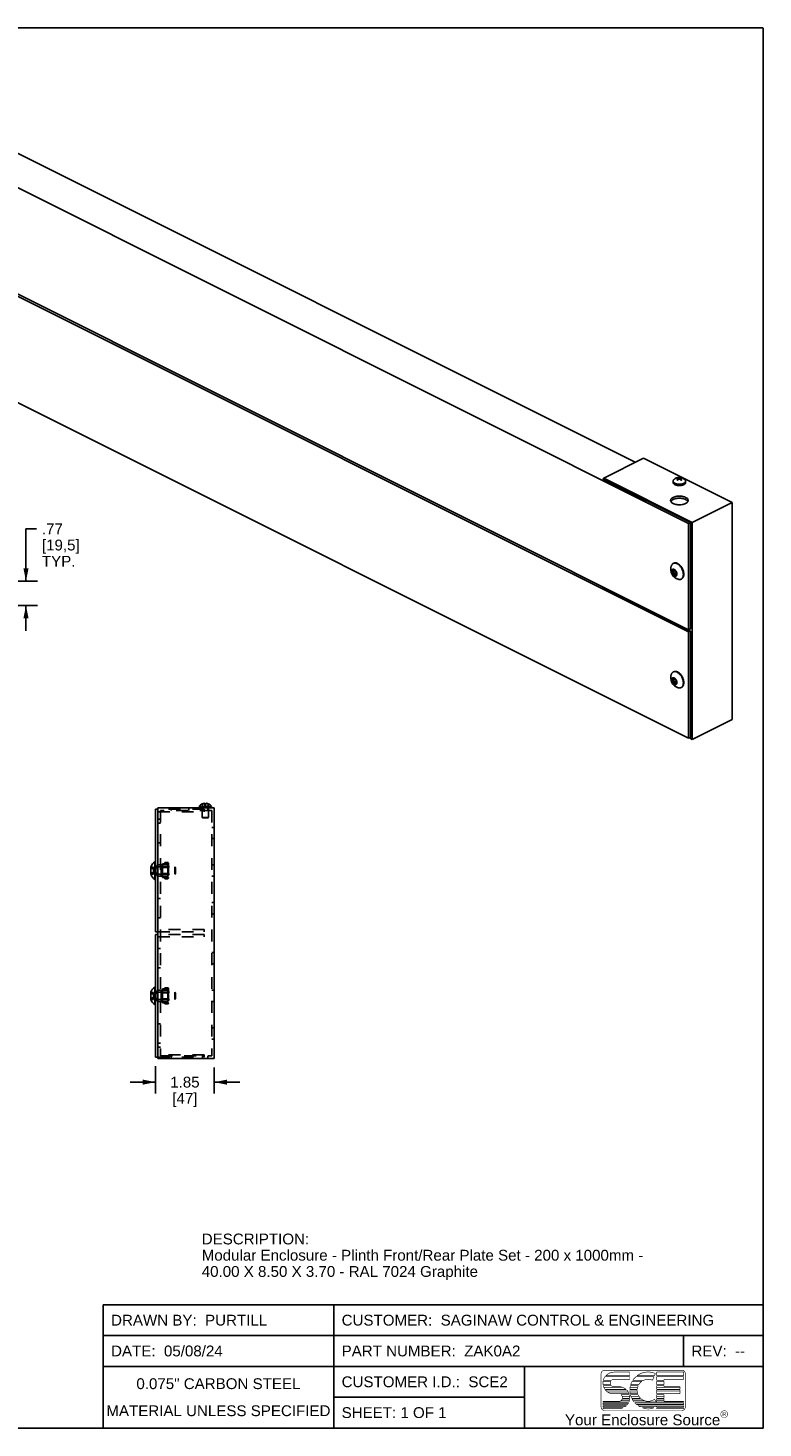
# Model space of a CAD drawing. Header units: inches. Extents: x 0 to 68, y 0 to 44.
# Tile 4 of 4: x 44.9 to 68, y 0 to 44. Entities that reach past the tile are written whole.
import ezdxf

# ---------------------------------------------------------------- set-up
doc = ezdxf.new("R2010")
doc.units = ezdxf.units.IN
doc.header["$LTSCALE"] = 3.74
doc.header["$MEASUREMENT"] = 0
doc.linetypes.add('HIDDEN', pattern=[0.2, 0.1, -0.1])
doc.layers.get('0').update_dxf_attribs({"linetype": 'CONTINUOUS'})
doc.layers.add('DEFAULT_2', color=8, linetype='HIDDEN')
doc.styles.get("Standard").update_dxf_attribs({"font": 'arial.ttf'})
doc.styles.add('TEXTSTYLE_2', font='arial.ttf')
doc.dimstyles.new('DIMSTYLE_1', dxfattribs={"dimtxt": 0.34, "dimasz": 0.4, "dimexe": 0.09, "dimexo": 0.07, "dimgap": 0.0425, "dimtad": 0, "dimtih": 1, "dimtoh": 1, "dimzin": 4, "dimdsep": 46, "dimtxsty": 'Standard', "dimblk": '_FILLED', "dimblk1": '_FILLED', "dimblk2": '_FILLED', "dimcen": 0.09, "dimadec": 3, "dimazin": 1, "dimtfac": 1, "dimtdec": 3, "dimtofl": 0, "dimtmove": 0, "dimatfit": 3, "dimldrblk": '_FILLED', "dimfxl": 0, "dimtolj": 1, "dimtzin": 4, "dimarcsym": 0})

# ---------------------------------------------------------------- blocks, each defined once
blk = doc.blocks.new('_FILLED')
at = {"color": 0, "linetype": 'ByBlock'}
blk.add_solid([(0, 0), (-1, 0.2), (-1, -0.2)], dxfattribs=at)
blk = doc.blocks.new('*D3')
at = {"color": 2, "linetype": 'Continuous'}
for p, q in [((48.896, 11.372), (48.896, 10.51)), ((50.747, 11.333), (50.747, 10.51)), ((48.896, 10.87), (48.096, 10.87)), ((50.747, 10.87), (51.547, 10.87))]:
    blk.add_line(p, q, dxfattribs=at)
at = {"color": 2, "linetype": 'Continuous', "xscale": 0.4, "yscale": 0.4, "zscale": 0.4}
blk.add_blockref('_FILLED', (48.896, 10.87), dxfattribs=at)
at = {"color": 2, "linetype": 'Continuous', "xscale": 0.4, "yscale": 0.4, "zscale": 0.4, "rotation": 180}
blk.add_blockref('_FILLED', (50.747, 10.87), dxfattribs=at)
at = {"color": 2, "linetype": 'Continuous', "insert": (49.822, 11.04), "char_height": 0.34, "width": 0.92394, "attachment_point": 2, "line_spacing_factor": 0.9}
blk.add_mtext('1.85\\P[47]', dxfattribs=at)
blk = doc.blocks.new('*D8')
at = {"color": 2, "linetype": 'Continuous'}
for p, q in [((44.825, 26.617), (44.825, 28.26)), ((44.825, 28.26), (45.155, 28.26)), ((42.662, 26.617), (45.185, 26.617)), ((43.843, 25.849), (45.185, 25.849)), ((44.825, 25.849), (44.825, 25.049))]:
    blk.add_line(p, q, dxfattribs=at)
at = {"color": 2, "linetype": 'Continuous', "xscale": 0.4, "yscale": 0.4, "zscale": 0.4}
for p, rotation in [((44.825, 26.617), 270), ((44.825, 25.849), 90)]:
    blk.add_blockref('_FILLED', p, dxfattribs=dict(at, rotation=rotation))
at = {"color": 2, "linetype": 'Continuous', "insert": (45.325, 28.43), "char_height": 0.34, "width": 1.18684, "attachment_point": 1, "line_spacing_factor": 0.9}
blk.add_mtext('.77\\P[19,5]\\PTYP.', dxfattribs=at)

msp = doc.modelspace()

# ---------------------------------------------------------------- linework, layer by layer
at = {"color": 7, "linetype": 'Continuous'}
for p, q in [((0, 44), (68, 44)), ((68, 0), (68, 44)), ((65.662, 28.428), (37.99, 42.264)), ((41.832, 41.429), (63.985, 30.352)), ((37.99, 38.923), (65.662, 25.087)), ((65.662, 25.019), (37.99, 38.855)), ((37.99, 35.513), (65.662, 21.677)), ((64.242, 30.481), (62.99, 29.854)), ((64.242, 30.481), (67.026, 29.089)), ((62.992, 29.849), (62.962, 29.834)), ((62.962, 29.834), (65.718, 28.456)), ((65.773, 28.462), (62.99, 29.854)), ((62.99, 29.854), (62.99, 29.82)), ((65.173, 29.761), (65.173, 29.716)), ((65.318, 29.869), (65.318, 29.85)), ((65.337, 29.844), (65.346, 29.812)), ((65.37, 29.86), (65.37, 29.828)), ((65.403, 29.844), (65.393, 29.812)), ((65.422, 29.85), (65.421, 29.869)), ((65.567, 29.761), (65.567, 29.716)), ((65.773, 28.462), (67.026, 29.089)), ((67.026, 29.089), (67.026, 22.27)), ((65.662, 28.428), (65.718, 28.456)), ((65.662, 25.087), (65.662, 28.428)), ((65.718, 28.456), (65.718, 25.115)), ((65.773, 21.643), (65.773, 28.462)), ((65.144, 26.945), (65.169, 26.957)), ((65.154, 26.917), (65.144, 26.945)), ((65.199, 26.911), (65.144, 26.883)), ((65.144, 26.883), (65.154, 26.9)), ((65.21, 26.945), (65.154, 26.917)), ((65.154, 26.9), (65.21, 26.928)), ((65.156, 26.964), (65.177, 26.954)), ((65.156, 26.851), (65.211, 26.879)), ((65.177, 26.841), (65.156, 26.851)), ((65.177, 27.171), (65.191, 27.178)), ((65.232, 26.869), (65.177, 26.841)), ((65.218, 26.97), (65.185, 26.953)), ((65.189, 26.956), (65.199, 26.973)), ((65.217, 26.971), (65.189, 26.956)), ((65.189, 26.826), (65.244, 26.854)), ((65.203, 27.18), (65.19, 27.177)), ((65.199, 26.973), (65.207, 26.977)), ((65.21, 26.928), (65.199, 26.911)), ((65.203, 26.962), (65.21, 26.945)), ((65.211, 26.879), (65.232, 26.869)), ((65.223, 26.961), (65.234, 26.934)), ((65.257, 27.179), (65.243, 27.181)), ((65.244, 26.854), (65.255, 26.827)), ((65.246, 26.919), (65.267, 26.909)), ((65.279, 26.877), (65.268, 26.86)), ((65.268, 26.843), (65.279, 26.815)), ((62.974, 26.431), (62.962, 26.424)), ((62.962, 26.424), (65.718, 25.046)), ((62.99, 26.423), (62.99, 26.411)), ((65.199, 26.799), (65.189, 26.826)), ((65.255, 26.827), (65.199, 26.799)), ((65.234, 26.804), (65.223, 26.787)), ((65.275, 26.826), (65.237, 26.807)), ((65.246, 26.806), (65.276, 26.822)), ((65.267, 26.796), (65.246, 26.806)), ((65.28, 26.803), (65.267, 26.796)), ((65.423, 26.678), (65.437, 26.685)), ((65.423, 26.678), (65.433, 26.683)), ((65.495, 26.754), (65.49, 26.74)), ((63.324, 26.256), (63.324, 26.244)), ((63.379, 26.228), (63.379, 26.216)), ((64.242, 25.784), (64.242, 25.797)), ((65.105, 25.353), (65.105, 25.365)), ((65.662, 25.087), (65.718, 25.115)), ((65.662, 25.019), (65.718, 25.046)), ((65.662, 21.677), (65.662, 25.019)), ((65.718, 25.046), (65.718, 21.705)), ((65.177, 23.761), (65.191, 23.768)), ((65.203, 23.77), (65.19, 23.767)), ((65.257, 23.769), (65.243, 23.772)), ((65.144, 23.535), (65.169, 23.548)), ((65.154, 23.507), (65.144, 23.535)), ((65.199, 23.501), (65.144, 23.473)), ((65.144, 23.473), (65.154, 23.49)), ((65.21, 23.535), (65.154, 23.507)), ((65.154, 23.49), (65.21, 23.518)), ((65.156, 23.555), (65.177, 23.544)), ((65.156, 23.442), (65.211, 23.47)), ((65.177, 23.431), (65.156, 23.442)), ((65.232, 23.459), (65.177, 23.431)), ((65.218, 23.56), (65.185, 23.544)), ((65.189, 23.547), (65.199, 23.564)), ((65.217, 23.561), (65.189, 23.547)), ((65.189, 23.417), (65.244, 23.444)), ((65.199, 23.389), (65.189, 23.417)), ((65.199, 23.564), (65.207, 23.567)), ((65.21, 23.518), (65.199, 23.501)), ((65.255, 23.417), (65.199, 23.389)), ((65.203, 23.553), (65.21, 23.535)), ((65.211, 23.47), (65.232, 23.459)), ((65.223, 23.552), (65.234, 23.524)), ((65.234, 23.394), (65.223, 23.377)), ((65.275, 23.416), (65.237, 23.397)), ((65.244, 23.444), (65.255, 23.417)), ((65.246, 23.51), (65.267, 23.499)), ((65.246, 23.397), (65.276, 23.412)), ((65.267, 23.386), (65.246, 23.397)), ((65.28, 23.393), (65.267, 23.386)), ((65.279, 23.468), (65.268, 23.45)), ((65.268, 23.433), (65.279, 23.406)), ((65.495, 23.344), (65.49, 23.331)), ((65.423, 23.268), (65.437, 23.275)), ((65.423, 23.268), (65.433, 23.274)), ((67.026, 22.27), (65.773, 21.643)), ((65.662, 21.677), (65.718, 21.705)), ((65.684, 21.688), (65.773, 21.643)), ((48.896, 15.589), (48.896, 19.448)), ((48.896, 19.448), (48.975, 19.448)), ((48.975, 11.613), (48.975, 19.487)), ((48.975, 19.487), (50.747, 19.487)), ((50.267, 19.538), (50.267, 19.487)), ((50.267, 19.538), (50.66, 19.538)), ((50.371, 19.618), (50.368, 19.618)), ((50.371, 19.618), (50.382, 19.622)), ((50.393, 19.625), (50.382, 19.622)), ((50.405, 19.629), (50.393, 19.625)), ((50.416, 19.631), (50.405, 19.629)), ((50.428, 19.633), (50.416, 19.631)), ((50.428, 19.633), (50.44, 19.635)), ((50.44, 19.635), (50.443, 19.618)), ((50.484, 19.618), (50.443, 19.618)), ((50.484, 19.618), (50.487, 19.635)), ((50.558, 19.618), (50.556, 19.618)), ((50.66, 19.538), (50.66, 19.487)), ((50.747, 19.487), (50.747, 11.613)), ((48.751, 17.637), (48.751, 17.401)), ((48.877, 17.243), (48.877, 17.794)), ((48.877, 17.794), (48.896, 17.794)), ((48.877, 17.243), (48.896, 17.243)), ((48.896, 15.589), (48.975, 15.589)), ((48.896, 11.652), (48.896, 15.511)), ((48.896, 15.511), (48.975, 15.511)), ((48.751, 13.7), (48.751, 13.463)), ((48.877, 13.857), (48.896, 13.857)), ((48.877, 13.306), (48.877, 13.857)), ((48.877, 13.306), (48.896, 13.306)), ((48.896, 11.652), (48.975, 11.652)), ((50.747, 11.613), (48.975, 11.613)), ((0, 0), (68, 0))]:
    msp.add_line(p, q, dxfattribs=at)
at = {"color": 2, "linetype": 'Continuous'}
for p, q in [((68, 3.873), (47.25, 3.873)), ((47.25, 0), (47.25, 3.873)), ((54.5, 0), (54.5, 3.873)), ((68, 0), (68, 3.873)), ((68, 2.905), (47.25, 2.905)), ((65.5, 1.937), (65.5, 2.905)), ((68, 1.937), (47.25, 1.937)), ((60.5, 0), (60.5, 1.937)), ((60.5, 0.968), (54.5, 0.968)), ((68, 0), (47.25, 0))]:
    msp.add_line(p, q, dxfattribs=at)
at = {"color": 7, "linetype": 'Continuous'}
for points in [[(65.192, 29.803), (65.189, 29.8), (65.185, 29.794), (65.181, 29.788), (65.178, 29.782), (65.175, 29.776), (65.174, 29.769), (65.173, 29.762), (65.173, 29.761)], [(65.173, 29.761), (65.173, 29.755), (65.175, 29.748), (65.177, 29.741), (65.18, 29.734), (65.185, 29.727), (65.19, 29.72), (65.197, 29.714), (65.204, 29.708), (65.212, 29.702), (65.221, 29.696), (65.231, 29.691), (65.241, 29.686), (65.252, 29.682), (65.264, 29.678), (65.276, 29.674), (65.289, 29.671), (65.303, 29.668), (65.316, 29.666), (65.33, 29.664), (65.344, 29.663), (65.359, 29.662), (65.373, 29.662), (65.386, 29.663), (65.4, 29.663), (65.412, 29.665), (65.425, 29.666), (65.436, 29.668), (65.447, 29.67), (65.458, 29.673), (65.468, 29.675), (65.477, 29.678), (65.486, 29.681), (65.494, 29.684), (65.502, 29.688), (65.509, 29.691)], [(65.509, 29.647), (65.499, 29.642), (65.488, 29.638), (65.476, 29.634), (65.464, 29.63), (65.451, 29.627), (65.438, 29.624), (65.425, 29.622), (65.412, 29.62), (65.398, 29.619), (65.384, 29.618), (65.37, 29.618), (65.356, 29.618), (65.342, 29.619), (65.328, 29.62), (65.314, 29.622), (65.301, 29.624), (65.288, 29.627), (65.275, 29.63), (65.263, 29.634), (65.252, 29.638), (65.241, 29.642), (65.231, 29.647), (65.221, 29.652), (65.212, 29.657), (65.204, 29.663), (65.197, 29.669), (65.191, 29.675), (65.185, 29.682), (65.181, 29.689), (65.177, 29.695), (65.175, 29.702), (65.173, 29.709), (65.173, 29.716)], [(65.29, 29.855), (65.292, 29.857), (65.294, 29.858), (65.296, 29.859), (65.298, 29.861), (65.3, 29.862), (65.303, 29.863)], [(65.29, 29.855), (65.297, 29.855), (65.305, 29.853), (65.313, 29.852), (65.321, 29.85), (65.329, 29.847), (65.337, 29.844)], [(65.337, 29.844), (65.329, 29.839), (65.321, 29.833), (65.313, 29.826), (65.305, 29.819), (65.297, 29.812), (65.29, 29.804)], [(65.318, 29.789), (65.313, 29.791), (65.307, 29.793), (65.303, 29.796), (65.298, 29.798), (65.294, 29.801), (65.29, 29.804)], [(65.303, 29.863), (65.305, 29.864), (65.307, 29.865), (65.31, 29.866), (65.313, 29.867), (65.316, 29.868), (65.318, 29.869)], [(65.37, 29.86), (65.361, 29.863), (65.353, 29.866), (65.344, 29.868), (65.335, 29.869), (65.327, 29.869), (65.318, 29.869)], [(65.318, 29.789), (65.327, 29.797), (65.335, 29.804), (65.344, 29.81)], [(65.344, 29.81), (65.353, 29.817), (65.361, 29.822), (65.37, 29.828)], [(65.421, 29.869), (65.413, 29.869), (65.404, 29.869), (65.396, 29.868), (65.387, 29.866), (65.378, 29.863), (65.37, 29.86)], [(65.37, 29.828), (65.378, 29.822), (65.387, 29.817)], [(65.387, 29.817), (65.396, 29.81), (65.404, 29.804), (65.413, 29.797), (65.421, 29.789)], [(65.403, 29.844), (65.411, 29.847), (65.419, 29.85), (65.427, 29.852), (65.435, 29.853), (65.442, 29.855), (65.45, 29.855)], [(65.45, 29.804), (65.442, 29.812), (65.435, 29.819), (65.427, 29.826), (65.419, 29.833), (65.411, 29.839), (65.403, 29.844)], [(65.421, 29.869), (65.427, 29.867), (65.432, 29.865), (65.437, 29.863), (65.442, 29.861), (65.446, 29.858), (65.45, 29.855)], [(65.45, 29.804), (65.446, 29.801), (65.442, 29.798), (65.437, 29.796), (65.432, 29.793), (65.427, 29.791), (65.421, 29.789)], [(65.509, 29.691), (65.516, 29.695), (65.522, 29.699), (65.529, 29.703), (65.535, 29.707), (65.54, 29.712), (65.546, 29.717), (65.551, 29.722), (65.555, 29.727), (65.559, 29.733), (65.562, 29.739), (65.564, 29.746), (65.566, 29.752), (65.567, 29.759), (65.567, 29.761)], [(65.567, 29.716), (65.566, 29.709), (65.565, 29.702), (65.562, 29.696), (65.559, 29.689), (65.554, 29.682), (65.549, 29.676), (65.543, 29.669), (65.535, 29.663), (65.527, 29.657), (65.519, 29.652), (65.509, 29.647)], [(65.567, 29.761), (65.566, 29.766), (65.565, 29.773), (65.563, 29.78), (65.559, 29.787), (65.555, 29.794), (65.549, 29.801), (65.547, 29.803)], [(65.094, 29.151), (65.095, 29.16), (65.099, 29.176), (65.106, 29.192), (65.118, 29.208), (65.134, 29.222), (65.152, 29.236), (65.174, 29.248), (65.199, 29.259), (65.226, 29.269), (65.255, 29.277), (65.286, 29.283), (65.319, 29.287), (65.351, 29.289), (65.385, 29.289), (65.418, 29.287), (65.451, 29.283), (65.482, 29.277), (65.512, 29.269), (65.539, 29.26), (65.565, 29.249)], [(65.175, 29.054), (65.153, 29.066), (65.134, 29.08), (65.118, 29.095), (65.107, 29.11), (65.099, 29.127), (65.095, 29.143), (65.094, 29.151)], [(65.565, 29.181), (65.539, 29.192), (65.512, 29.201), (65.483, 29.209), (65.451, 29.215), (65.419, 29.219), (65.386, 29.221), (65.353, 29.221), (65.32, 29.219), (65.288, 29.215), (65.257, 29.209), (65.228, 29.201), (65.2, 29.192), (65.176, 29.181), (65.154, 29.169), (65.135, 29.155), (65.119, 29.14), (65.107, 29.125), (65.103, 29.117)], [(65.645, 29.151), (65.645, 29.143), (65.641, 29.127), (65.633, 29.111), (65.621, 29.095), (65.606, 29.08), (65.587, 29.067), (65.565, 29.054), (65.541, 29.043), (65.513, 29.034), (65.484, 29.026), (65.453, 29.02), (65.421, 29.016), (65.388, 29.014), (65.355, 29.014), (65.322, 29.016), (65.289, 29.02), (65.257, 29.025), (65.228, 29.033), (65.2, 29.043), (65.175, 29.054)], [(65.565, 29.249), (65.587, 29.236), (65.606, 29.222), (65.621, 29.208), (65.633, 29.192), (65.641, 29.176), (65.645, 29.159), (65.645, 29.151)], [(65.636, 29.117), (65.633, 29.124), (65.621, 29.139), (65.606, 29.154), (65.587, 29.168), (65.565, 29.181)], [(65.177, 27.171), (65.168, 27.166), (65.158, 27.159), (65.149, 27.15), (65.141, 27.141), (65.134, 27.132), (65.128, 27.122), (65.123, 27.112), (65.118, 27.101), (65.117, 27.097)], [(65.128, 26.922), (65.128, 26.93), (65.129, 26.938), (65.13, 26.946), (65.132, 26.953), (65.135, 26.96), (65.138, 26.966), (65.142, 26.972), (65.146, 26.977), (65.151, 26.981), (65.157, 26.985), (65.163, 26.987), (65.169, 26.989), (65.175, 26.99), (65.182, 26.99), (65.189, 26.99), (65.197, 26.988), (65.204, 26.985), (65.211, 26.982), (65.219, 26.978)], [(65.295, 26.838), (65.294, 26.83), (65.293, 26.822), (65.292, 26.814), (65.29, 26.807), (65.287, 26.8), (65.284, 26.794), (65.28, 26.788), (65.276, 26.783), (65.271, 26.779), (65.265, 26.775), (65.26, 26.772), (65.253, 26.771), (65.247, 26.77), (65.24, 26.77), (65.233, 26.77), (65.226, 26.772), (65.218, 26.774), (65.211, 26.778), (65.204, 26.782), (65.196, 26.787), (65.189, 26.792), (65.182, 26.799), (65.175, 26.805), (65.169, 26.813), (65.163, 26.821), (65.157, 26.829), (65.151, 26.838), (65.146, 26.847), (65.142, 26.857), (65.138, 26.866), (65.135, 26.876), (65.132, 26.885), (65.13, 26.895), (65.129, 26.904), (65.128, 26.913), (65.128, 26.922)], [(65.142, 26.954), (65.142, 26.956), (65.142, 26.958), (65.143, 26.96), (65.144, 26.962), (65.145, 26.963), (65.146, 26.964), (65.147, 26.965)], [(65.144, 26.945), (65.143, 26.946), (65.142, 26.948), (65.142, 26.949), (65.142, 26.951), (65.142, 26.953), (65.142, 26.954)], [(65.142, 26.875), (65.142, 26.877), (65.142, 26.878), (65.142, 26.879), (65.142, 26.881), (65.143, 26.882), (65.144, 26.883)], [(65.156, 26.851), (65.154, 26.852), (65.152, 26.854), (65.15, 26.855), (65.149, 26.857), (65.147, 26.859), (65.146, 26.861), (65.145, 26.863), (65.144, 26.866), (65.143, 26.868), (65.142, 26.871), (65.142, 26.873), (65.142, 26.875)], [(65.147, 26.965), (65.147, 26.965), (65.149, 26.965), (65.15, 26.966), (65.152, 26.965), (65.154, 26.965), (65.156, 26.964)], [(65.154, 26.9), (65.155, 26.902), (65.155, 26.903), (65.156, 26.905), (65.156, 26.908), (65.156, 26.91), (65.155, 26.912), (65.155, 26.915), (65.154, 26.917)], [(65.19, 27.177), (65.179, 27.172), (65.177, 27.171)], [(65.177, 26.954), (65.178, 26.953), (65.18, 26.953), (65.182, 26.952), (65.183, 26.953), (65.185, 26.953), (65.185, 26.953)], [(65.189, 26.826), (65.188, 26.829), (65.186, 26.831), (65.185, 26.833), (65.183, 26.835), (65.182, 26.837), (65.18, 26.838), (65.178, 26.84), (65.177, 26.841)], [(65.185, 26.953), (65.186, 26.954), (65.188, 26.955), (65.189, 26.956)], [(65.191, 27.178), (65.193, 27.179), (65.204, 27.184), (65.217, 27.187), (65.23, 27.189), (65.243, 27.189), (65.257, 27.188), (65.271, 27.186), (65.285, 27.182), (65.299, 27.177), (65.314, 27.17), (65.329, 27.162), (65.343, 27.153), (65.357, 27.143), (65.371, 27.131), (65.385, 27.118), (65.398, 27.104), (65.411, 27.09), (65.424, 27.074), (65.435, 27.058), (65.446, 27.04), (65.457, 27.023), (65.466, 27.004), (65.475, 26.986), (65.483, 26.967), (65.49, 26.948), (65.495, 26.928), (65.5, 26.909), (65.504, 26.89), (65.507, 26.871), (65.508, 26.852), (65.509, 26.834)], [(65.199, 26.911), (65.199, 26.91), (65.198, 26.908), (65.198, 26.907), (65.198, 26.906), (65.197, 26.905), (65.197, 26.903)], [(65.197, 26.903), (65.197, 26.901), (65.198, 26.898), (65.198, 26.896), (65.199, 26.894), (65.2, 26.891), (65.201, 26.889), (65.203, 26.887), (65.204, 26.885), (65.206, 26.883), (65.208, 26.881), (65.209, 26.88), (65.211, 26.879)], [(65.199, 26.973), (65.2, 26.974), (65.201, 26.976), (65.202, 26.976)], [(65.202, 26.976), (65.203, 26.976), (65.204, 26.977), (65.206, 26.977), (65.207, 26.977), (65.209, 26.976), (65.211, 26.976), (65.213, 26.975), (65.215, 26.973), (65.216, 26.972), (65.218, 26.97)], [(65.243, 27.181), (65.229, 27.182), (65.216, 27.182), (65.203, 27.18)], [(65.21, 26.945), (65.211, 26.942), (65.211, 26.94), (65.211, 26.938), (65.212, 26.935), (65.211, 26.933), (65.211, 26.931), (65.211, 26.929), (65.21, 26.928)], [(65.218, 26.97), (65.22, 26.968), (65.221, 26.966), (65.222, 26.963), (65.223, 26.961)], [(65.219, 26.978), (65.226, 26.973), (65.233, 26.968), (65.24, 26.961), (65.247, 26.954), (65.253, 26.947), (65.26, 26.939), (65.265, 26.93), (65.271, 26.922), (65.276, 26.912), (65.28, 26.903), (65.284, 26.894), (65.287, 26.884), (65.29, 26.875), (65.292, 26.865), (65.293, 26.856), (65.294, 26.847), (65.295, 26.838)], [(65.232, 26.869), (65.234, 26.868), (65.236, 26.866), (65.238, 26.865), (65.239, 26.863), (65.241, 26.861), (65.242, 26.859), (65.243, 26.856), (65.244, 26.854)], [(65.234, 26.934), (65.235, 26.931), (65.236, 26.929), (65.237, 26.927), (65.239, 26.925), (65.24, 26.923), (65.242, 26.922), (65.244, 26.92), (65.246, 26.919)], [(65.495, 26.827), (65.495, 26.839), (65.494, 26.852), (65.493, 26.864), (65.491, 26.877), (65.489, 26.891), (65.486, 26.905), (65.482, 26.919), (65.478, 26.934), (65.473, 26.95), (65.467, 26.966), (65.46, 26.982), (65.452, 26.999), (65.443, 27.016), (65.433, 27.033), (65.422, 27.05), (65.41, 27.067), (65.398, 27.082), (65.385, 27.097), (65.371, 27.111), (65.357, 27.124), (65.343, 27.136), (65.329, 27.146), (65.315, 27.155), (65.3, 27.163), (65.285, 27.17), (65.271, 27.175), (65.257, 27.179)], [(65.268, 26.86), (65.267, 26.859), (65.267, 26.858), (65.267, 26.857), (65.266, 26.855), (65.266, 26.854), (65.266, 26.852)], [(65.266, 26.852), (65.266, 26.851), (65.266, 26.849), (65.267, 26.848), (65.267, 26.846), (65.267, 26.845), (65.268, 26.843)], [(65.267, 26.909), (65.268, 26.908), (65.27, 26.906), (65.272, 26.905), (65.274, 26.903), (65.275, 26.901), (65.276, 26.899), (65.278, 26.897), (65.279, 26.894), (65.279, 26.892), (65.28, 26.889), (65.28, 26.887), (65.28, 26.885), (65.28, 26.883), (65.28, 26.881), (65.279, 26.879), (65.279, 26.877)], [(65.22, 26.784), (65.22, 26.784), (65.218, 26.783), (65.216, 26.783), (65.215, 26.783), (65.213, 26.784), (65.211, 26.784), (65.209, 26.785), (65.207, 26.787), (65.206, 26.788), (65.204, 26.79), (65.203, 26.792), (65.201, 26.794), (65.2, 26.796), (65.199, 26.799)], [(65.223, 26.787), (65.222, 26.785), (65.221, 26.784), (65.22, 26.784)], [(65.237, 26.807), (65.236, 26.806), (65.235, 26.805), (65.234, 26.804)], [(65.246, 26.806), (65.244, 26.807), (65.242, 26.807), (65.24, 26.808), (65.239, 26.807), (65.237, 26.807), (65.237, 26.807)], [(65.255, 26.827), (65.256, 26.824), (65.257, 26.822), (65.258, 26.82), (65.26, 26.818)], [(65.275, 26.795), (65.275, 26.795), (65.274, 26.795), (65.272, 26.794), (65.27, 26.794), (65.268, 26.795), (65.267, 26.796)], [(65.279, 26.815), (65.279, 26.813), (65.28, 26.81), (65.28, 26.808), (65.28, 26.806), (65.28, 26.804), (65.28, 26.802), (65.279, 26.8), (65.279, 26.798), (65.278, 26.797), (65.276, 26.796), (65.275, 26.795)], [(65.328, 26.674), (65.344, 26.67), (65.358, 26.668), (65.371, 26.667), (65.385, 26.667), (65.398, 26.669), (65.41, 26.672), (65.422, 26.677), (65.423, 26.678)], [(65.433, 26.683), (65.443, 26.691), (65.452, 26.699), (65.46, 26.708), (65.467, 26.717), (65.473, 26.727), (65.478, 26.737), (65.482, 26.748), (65.486, 26.759), (65.489, 26.77), (65.491, 26.781), (65.493, 26.792), (65.494, 26.803), (65.495, 26.815), (65.495, 26.827)], [(65.49, 26.74), (65.483, 26.728), (65.475, 26.717), (65.466, 26.706), (65.457, 26.698), (65.447, 26.69), (65.437, 26.685)], [(65.509, 26.834), (65.508, 26.816), (65.507, 26.8), (65.504, 26.783), (65.5, 26.768), (65.495, 26.754)], [(65.177, 23.761), (65.168, 23.756), (65.158, 23.749), (65.149, 23.741), (65.141, 23.732), (65.134, 23.722), (65.128, 23.712), (65.123, 23.702), (65.118, 23.692), (65.117, 23.687)], [(65.19, 23.767), (65.179, 23.762), (65.177, 23.761)], [(65.191, 23.768), (65.193, 23.769), (65.204, 23.774), (65.217, 23.777), (65.23, 23.779), (65.243, 23.78), (65.257, 23.779), (65.271, 23.776), (65.285, 23.772), (65.299, 23.767), (65.314, 23.761), (65.329, 23.753), (65.343, 23.743), (65.357, 23.733), (65.371, 23.721), (65.385, 23.709), (65.398, 23.695), (65.411, 23.68), (65.424, 23.664), (65.435, 23.648), (65.446, 23.631), (65.457, 23.613), (65.466, 23.595), (65.475, 23.576), (65.483, 23.557), (65.49, 23.538), (65.495, 23.519), (65.5, 23.499), (65.504, 23.48), (65.507, 23.461), (65.508, 23.443), (65.509, 23.424)], [(65.243, 23.772), (65.229, 23.773), (65.216, 23.772), (65.203, 23.77)], [(65.495, 23.418), (65.495, 23.43), (65.494, 23.442), (65.493, 23.455), (65.491, 23.468), (65.489, 23.481), (65.486, 23.495), (65.482, 23.51), (65.478, 23.525), (65.473, 23.54), (65.467, 23.556), (65.46, 23.572), (65.452, 23.589), (65.443, 23.606), (65.433, 23.624), (65.422, 23.641), (65.41, 23.657), (65.398, 23.673), (65.385, 23.688), (65.371, 23.702), (65.357, 23.714), (65.343, 23.726), (65.329, 23.737), (65.315, 23.746), (65.3, 23.754), (65.285, 23.76), (65.271, 23.766), (65.257, 23.769)], [(65.128, 23.512), (65.128, 23.521), (65.129, 23.529), (65.13, 23.536), (65.132, 23.544), (65.135, 23.551), (65.138, 23.557), (65.142, 23.563), (65.146, 23.567), (65.151, 23.572), (65.157, 23.575), (65.163, 23.578), (65.169, 23.58), (65.175, 23.581), (65.182, 23.581), (65.189, 23.58), (65.197, 23.578), (65.204, 23.576), (65.211, 23.573), (65.219, 23.569)], [(65.295, 23.429), (65.294, 23.42), (65.293, 23.412), (65.292, 23.404), (65.29, 23.397), (65.287, 23.39), (65.284, 23.384), (65.28, 23.378), (65.276, 23.373), (65.271, 23.369), (65.265, 23.366), (65.26, 23.363), (65.253, 23.361), (65.247, 23.36), (65.24, 23.36), (65.233, 23.361), (65.226, 23.362), (65.218, 23.365), (65.211, 23.368), (65.204, 23.372), (65.196, 23.377), (65.189, 23.383), (65.182, 23.389), (65.175, 23.396), (65.169, 23.403), (65.163, 23.411), (65.157, 23.42), (65.151, 23.429), (65.146, 23.438), (65.142, 23.447), (65.138, 23.457), (65.135, 23.466), (65.132, 23.476), (65.13, 23.485), (65.129, 23.494), (65.128, 23.503), (65.128, 23.512)], [(65.142, 23.545), (65.142, 23.547), (65.142, 23.549), (65.143, 23.551), (65.144, 23.552), (65.145, 23.554), (65.146, 23.555), (65.147, 23.555)], [(65.144, 23.535), (65.143, 23.537), (65.142, 23.538), (65.142, 23.54), (65.142, 23.542), (65.142, 23.543), (65.142, 23.545)], [(65.142, 23.466), (65.142, 23.467), (65.142, 23.469), (65.142, 23.47), (65.142, 23.471), (65.143, 23.472), (65.144, 23.473)], [(65.156, 23.442), (65.154, 23.443), (65.152, 23.444), (65.15, 23.446), (65.149, 23.447), (65.147, 23.449), (65.146, 23.452), (65.145, 23.454), (65.144, 23.456), (65.143, 23.459), (65.142, 23.461), (65.142, 23.463), (65.142, 23.466)], [(65.147, 23.555), (65.147, 23.555), (65.149, 23.556), (65.15, 23.556), (65.152, 23.556), (65.154, 23.555), (65.156, 23.555)], [(65.154, 23.49), (65.155, 23.492), (65.155, 23.494), (65.156, 23.496), (65.156, 23.498), (65.156, 23.5), (65.155, 23.503), (65.155, 23.505), (65.154, 23.507)], [(65.177, 23.544), (65.178, 23.543), (65.18, 23.543), (65.182, 23.543), (65.183, 23.543), (65.185, 23.543), (65.185, 23.544)], [(65.189, 23.417), (65.188, 23.419), (65.186, 23.421), (65.185, 23.423), (65.183, 23.425), (65.182, 23.427), (65.18, 23.429), (65.178, 23.43), (65.177, 23.431)], [(65.185, 23.544), (65.186, 23.544), (65.188, 23.545), (65.189, 23.547)], [(65.199, 23.501), (65.199, 23.5), (65.198, 23.499), (65.198, 23.498), (65.198, 23.496), (65.197, 23.495), (65.197, 23.494)], [(65.197, 23.494), (65.197, 23.491), (65.198, 23.489), (65.198, 23.486), (65.199, 23.484), (65.2, 23.482), (65.201, 23.479), (65.203, 23.477), (65.204, 23.475), (65.206, 23.473), (65.208, 23.472), (65.209, 23.471), (65.211, 23.47)], [(65.199, 23.564), (65.2, 23.565), (65.201, 23.566), (65.202, 23.567)], [(65.22, 23.374), (65.22, 23.374), (65.218, 23.374), (65.216, 23.373), (65.215, 23.374), (65.213, 23.374), (65.211, 23.375), (65.209, 23.376), (65.207, 23.377), (65.206, 23.379), (65.204, 23.381), (65.203, 23.383), (65.201, 23.385), (65.2, 23.387), (65.199, 23.389)], [(65.202, 23.567), (65.203, 23.567), (65.204, 23.567), (65.206, 23.567), (65.207, 23.567), (65.209, 23.567), (65.211, 23.566), (65.213, 23.565), (65.215, 23.564), (65.216, 23.562), (65.218, 23.56)], [(65.21, 23.535), (65.211, 23.533), (65.211, 23.53), (65.211, 23.528), (65.212, 23.526), (65.211, 23.524), (65.211, 23.522), (65.211, 23.52), (65.21, 23.518)], [(65.218, 23.56), (65.22, 23.558), (65.221, 23.556), (65.222, 23.554), (65.223, 23.552)], [(65.219, 23.569), (65.226, 23.564), (65.233, 23.558), (65.24, 23.552), (65.247, 23.545), (65.253, 23.537), (65.26, 23.529), (65.265, 23.521), (65.271, 23.512), (65.276, 23.503), (65.28, 23.494), (65.284, 23.484), (65.287, 23.475), (65.29, 23.465), (65.292, 23.456), (65.293, 23.446), (65.294, 23.437), (65.295, 23.429)], [(65.223, 23.377), (65.222, 23.376), (65.221, 23.375), (65.22, 23.374)], [(65.232, 23.459), (65.234, 23.458), (65.236, 23.457), (65.238, 23.455), (65.239, 23.453), (65.241, 23.451), (65.242, 23.449), (65.243, 23.447), (65.244, 23.444)], [(65.234, 23.524), (65.235, 23.522), (65.236, 23.52), (65.237, 23.517), (65.239, 23.515), (65.24, 23.514), (65.242, 23.512), (65.244, 23.511), (65.246, 23.51)], [(65.237, 23.397), (65.236, 23.397), (65.235, 23.396), (65.234, 23.394)], [(65.246, 23.397), (65.244, 23.397), (65.242, 23.398), (65.24, 23.398), (65.239, 23.398), (65.237, 23.397), (65.237, 23.397)], [(65.255, 23.417), (65.256, 23.415), (65.257, 23.413), (65.258, 23.41), (65.26, 23.409)], [(65.268, 23.45), (65.267, 23.449), (65.267, 23.448), (65.267, 23.447), (65.266, 23.446), (65.266, 23.444), (65.266, 23.443)], [(65.266, 23.443), (65.266, 23.441), (65.266, 23.44), (65.267, 23.438), (65.267, 23.437), (65.267, 23.435), (65.268, 23.433)], [(65.267, 23.499), (65.268, 23.498), (65.27, 23.497), (65.272, 23.495), (65.274, 23.493), (65.275, 23.491), (65.276, 23.489), (65.278, 23.487), (65.279, 23.485), (65.279, 23.482), (65.28, 23.48), (65.28, 23.477), (65.28, 23.475), (65.28, 23.473), (65.28, 23.471), (65.279, 23.469), (65.279, 23.468)], [(65.275, 23.386), (65.275, 23.385), (65.274, 23.385), (65.272, 23.385), (65.27, 23.385), (65.268, 23.385), (65.267, 23.386)], [(65.279, 23.406), (65.279, 23.403), (65.28, 23.401), (65.28, 23.399), (65.28, 23.396), (65.28, 23.394), (65.28, 23.392), (65.279, 23.39), (65.279, 23.389), (65.278, 23.387), (65.276, 23.386), (65.275, 23.386)], [(65.433, 23.274), (65.443, 23.281), (65.452, 23.289), (65.46, 23.298), (65.467, 23.308), (65.473, 23.318), (65.478, 23.328), (65.482, 23.338), (65.486, 23.349), (65.489, 23.36), (65.491, 23.371), (65.493, 23.382), (65.494, 23.394), (65.495, 23.406), (65.495, 23.418)], [(65.49, 23.331), (65.483, 23.318), (65.475, 23.307), (65.466, 23.297), (65.457, 23.288), (65.447, 23.281), (65.437, 23.275)], [(65.509, 23.424), (65.508, 23.407), (65.507, 23.39), (65.504, 23.374), (65.5, 23.358), (65.495, 23.344)], [(65.328, 23.265), (65.344, 23.261), (65.358, 23.258), (65.371, 23.257), (65.385, 23.258), (65.398, 23.26), (65.41, 23.263), (65.422, 23.268), (65.423, 23.268)], [(50.556, 19.618), (50.545, 19.622), (50.534, 19.625), (50.522, 19.629), (50.51, 19.631), (50.499, 19.633), (50.487, 19.635)]]:
    msp.add_lwpolyline(points, dxfattribs=at)
at = {"color": 2, "linetype": 'Continuous', "const_width": 0.02}
for points in [[(63.024, 1.817, 0.414214), (62.909, 1.702)], [(64.616, 1.712, 0.272068), (64.037, 1.641)], [(65.558, 1.702, 0.415492), (65.443, 1.817)], [(62.971, 1.471, 0.081879), (62.971, 1.359)], [(63.029, 1.612, 0.090232), (62.977, 1.5)], [(62.977, 1.33, 0.089982), (63.028, 1.218)], [(63.212, 1.471, 0.260579), (63.211, 1.359)], [(63.233, 1.33, 0.191374), (63.312, 1.299)], [(63.312, 1.529, 0.185008), (63.235, 1.5)], [(63.831, 1.33, 0.049539), (63.813, 1.218)], [(63.888, 1.471, 0.053498), (63.839, 1.359)], [(64.003, 1.612, 0.064617), (63.906, 1.5)], [(64.075, 1.33, 0.084961), (64.044, 1.218)], [(64.196, 1.471, 0.113329), (64.09, 1.359)], [(64.525, 1.501, 0.209114), (64.248, 1.5)], [(63.043, 1.198, 0.170113), (63.237, 1.077)], [(63.688, 1.218, 0.176612), (63.466, 1.299)], [(63.466, 0.838, 0.298217), (63.572, 0.907)], [(63.58, 0.936, 0.287832), (63.531, 1.048)], [(63.789, 1.077, 0.105227), (63.711, 1.198)], [(63.785, 0.822, 0.064466), (63.809, 0.907)], [(63.811, 0.936, 0.082419), (63.798, 1.048)], [(63.812, 1.198, 0.05272), (63.822, 1.077)], [(63.828, 1.048, 0.051924), (63.868, 0.936)], [(63.882, 0.907, 0.044869), (63.94, 0.822)], [(64.042, 1.198, 0.088858), (64.059, 1.077)], [(64.07, 1.048, 0.099618), (64.147, 0.936)], [(64.18, 0.907, 0.32483), (64.586, 0.901)], [(62.909, 0.665, 0.414214), (63.024, 0.55)], [(63.466, 0.608, 0.102726), (63.604, 0.636)], [(63.656, 0.665, 0.048835), (63.709, 0.707)], [(63.735, 0.736, 0.049588), (63.772, 0.793)], [(63.964, 0.793, 0.03633), (64.025, 0.736)], [(64.064, 0.707, 0.036892), (64.137, 0.665)], [(64.208, 0.636, 0.196308), (64.567, 0.636)], [(64.638, 0.665, 0.009234), (64.657, 0.674)], [(65.443, 0.55, 0.414214), (65.558, 0.665)]]:
    msp.add_lwpolyline(points, format="xyb", dxfattribs=at)
for points in [[(63.024, 1.817), (65.444, 1.817)], [(63.309, 1.759), (63.168, 1.728)], [(63.169, 1.728), (63.309, 1.759)], [(63.312, 1.76), (63.812, 1.76)], [(63.812, 1.76), (63.812, 1.641)], [(64.657, 1.76), (65.501, 1.76)], [(64.657, 1.641), (64.657, 1.76)], [(65.501, 1.76), (65.501, 1.641)], [(62.909, 0.665), (62.909, 1.702)], [(62.971, 1.471), (63.212, 1.471)], [(63.211, 1.359), (62.971, 1.359)], [(63.235, 1.5), (62.977, 1.5)], [(62.977, 1.33), (63.233, 1.33)], [(63.029, 1.612), (63.812, 1.612)], [(63.812, 1.641), (63.051, 1.641)], [(63.168, 1.728), (63.052, 1.641)], [(63.052, 1.641), (63.169, 1.728)], [(63.812, 1.529), (63.312, 1.529)], [(63.812, 1.612), (63.812, 1.529)], [(63.831, 1.33), (64.075, 1.33)], [(64.09, 1.359), (63.839, 1.359)], [(63.888, 1.471), (64.196, 1.471)], [(64.248, 1.5), (63.906, 1.5)], [(64.003, 1.612), (64.573, 1.612)], [(64.585, 1.641), (64.037, 1.641)], [(64.525, 1.501), (64.573, 1.612)], [(64.585, 1.641), (64.616, 1.712)], [(65.501, 1.641), (64.657, 1.641)], [(64.657, 1.612), (65.501, 1.612)], [(64.657, 1.5), (64.657, 1.612)], [(64.887, 1.5), (64.657, 1.5)], [(64.657, 1.471), (64.887, 1.471)], [(64.657, 1.359), (64.657, 1.471)], [(64.887, 1.359), (64.657, 1.359)], [(64.657, 1.33), (64.887, 1.33)], [(64.657, 1.218), (64.657, 1.33)], [(65.501, 1.529), (64.887, 1.529)], [(64.887, 1.529), (64.887, 1.5)], [(64.887, 1.471), (64.887, 1.359)], [(64.887, 1.33), (64.887, 1.299)], [(65.501, 1.612), (65.501, 1.529)], [(65.558, 1.703), (65.558, 0.665)], [(62.993, 1.276), (63.582, 1.276)], [(63.688, 1.218), (63.028, 1.218)], [(63.043, 1.198), (63.711, 1.198)], [(63.124, 1.129), (63.761, 1.129)], [(63.789, 1.077), (63.237, 1.077)], [(63.312, 1.299), (63.466, 1.299)], [(63.531, 1.048), (63.798, 1.048)], [(63.806, 0.997), (63.569, 0.997)], [(63.572, 0.907), (63.809, 0.907)], [(63.58, 0.936), (63.811, 0.936)], [(63.812, 1.198), (64.042, 1.198)], [(64.044, 1.218), (63.813, 1.218)], [(63.815, 1.268), (64.05, 1.268)], [(63.815, 1.13), (64.047, 1.13)], [(64.059, 1.077), (63.822, 1.077)], [(63.828, 1.048), (64.07, 1.048)], [(63.842, 0.998), (64.099, 0.998)], [(63.868, 0.936), (64.147, 0.936)], [(63.882, 0.907), (64.18, 0.907)], [(64.586, 0.901), (64.642, 0.822)], [(64.657, 1.268), (65.385, 1.268)], [(65.386, 1.218), (64.657, 1.218)], [(64.657, 1.198), (65.386, 1.198)], [(64.657, 1.077), (64.657, 1.198)], [(64.657, 1.137), (65.385, 1.137)], [(65.386, 1.077), (64.657, 1.077)], [(64.657, 1.048), (64.887, 1.048)], [(64.657, 0.936), (64.657, 1.048)], [(64.657, 0.991), (64.886, 0.991)], [(64.657, 0.936), (64.887, 0.936)], [(64.657, 0.907), (64.887, 0.907)], [(64.657, 0.822), (64.657, 0.907)], [(64.887, 1.299), (65.386, 1.299)], [(64.887, 1.048), (64.887, 0.936)], [(64.887, 0.907), (64.887, 0.838)], [(65.386, 1.299), (65.386, 1.218)], [(65.386, 1.198), (65.386, 1.077)], [(62.966, 0.838), (63.466, 0.838)], [(62.966, 0.822), (62.966, 0.838)], [(63.785, 0.822), (62.966, 0.822)], [(62.966, 0.793), (63.772, 0.793)], [(62.966, 0.736), (62.966, 0.793)], [(62.966, 0.736), (63.735, 0.736)], [(62.966, 0.707), (63.709, 0.707)], [(62.966, 0.665), (62.966, 0.707)], [(63.656, 0.665), (62.966, 0.665)], [(62.966, 0.636), (63.604, 0.636)], [(62.966, 0.608), (62.966, 0.636)], [(62.966, 0.608), (63.466, 0.608)], [(62.967, 0.767), (63.758, 0.767)], [(62.967, 0.687), (63.688, 0.687)], [(65.443, 0.55), (63.024, 0.55)], [(63.8, 0.863), (63.537, 0.863)], [(63.908, 0.863), (64.255, 0.863)], [(64.642, 0.822), (63.94, 0.822)], [(63.964, 0.793), (65.501, 0.793)], [(64.005, 0.759), (65.492, 0.759)], [(64.025, 0.736), (65.501, 0.736)], [(64.064, 0.707), (65.501, 0.707)], [(64.116, 0.686), (65.502, 0.686)], [(64.638, 0.665), (64.137, 0.665)], [(64.208, 0.636), (64.567, 0.636)], [(64.657, 0.866), (64.889, 0.866)], [(65.501, 0.822), (64.657, 0.822)], [(64.657, 0.665), (64.657, 0.674)], [(65.501, 0.665), (64.657, 0.665)], [(64.657, 0.636), (65.501, 0.636)], [(64.657, 0.608), (64.657, 0.636)], [(65.501, 0.608), (64.657, 0.608)], [(64.887, 0.838), (65.501, 0.838)], [(65.501, 0.838), (65.501, 0.822)], [(65.501, 0.793), (65.501, 0.736)], [(65.501, 0.707), (65.501, 0.665)], [(65.501, 0.636), (65.501, 0.608)]]:
    msp.add_lwpolyline(points, dxfattribs=at)
at = {"color": 2, "linetype": 'Continuous', "const_width": 0.014}
msp.add_lwpolyline([(66.672, 0.436, 1), (66.889, 0.436, 1)], format="xyb", close=True, dxfattribs=at)
at = {"color": 7, "linetype": 'Continuous'}
for centre, radius, start, end in [((65.37, 29.633), 0.246, 43.8591, 136.145), ((65.43, 26.989), 0.331, 160.9831, 252.143), ((65.43, 23.58), 0.331, 160.9831, 252.143), ((50.463, 19.391), 0.246, 112.7252, 143.1301), ((50.463, 19.391), 0.246, 36.8699, 67.2748), ((49.06, 17.519), 0.331, 123.5955, 159.0849), ((49.06, 17.519), 0.331, 200.9151, 236.4045), ((49.06, 13.582), 0.331, 123.5955, 159.0849), ((49.06, 13.582), 0.331, 200.9151, 236.4045)]:
    msp.add_arc(centre, radius, start, end, dxfattribs=at)
at = {"layer": 'DEFAULT_2', "color": 8, "linetype": 'HIDDEN'}
for p, q in [((50.432, 19.448), (48.975, 19.448)), ((48.975, 19.369), (50.432, 19.369)), ((49.054, 19.408), (49.054, 11.692)), ((50.668, 19.408), (49.054, 19.408)), ((49.389, 19.408), (49.389, 19.487)), ((49.94, 19.408), (49.94, 19.487)), ((50.365, 19.487), (50.365, 19.187)), ((50.389, 19.503), (50.368, 19.618)), ((50.38, 19.408), (50.38, 19.487)), ((50.538, 19.503), (50.389, 19.503)), ((50.432, 19.448), (50.432, 19.369)), ((50.443, 19.618), (50.463, 19.503)), ((50.484, 19.618), (50.463, 19.503)), ((50.538, 19.503), (50.558, 19.618)), ((50.547, 19.408), (50.547, 19.487)), ((50.562, 19.487), (50.562, 19.187)), ((50.668, 19.408), (50.668, 11.692)), ((49.054, 19.133), (48.975, 19.133)), ((49.054, 19.005), (48.975, 19.005)), ((50.38, 19.172), (50.365, 19.187)), ((50.562, 19.187), (50.365, 19.187)), ((50.547, 19.172), (50.38, 19.172)), ((50.547, 19.172), (50.562, 19.187)), ((50.747, 18.877), (50.668, 18.877)), ((50.747, 18.523), (50.668, 18.523)), ((49.054, 18.395), (48.975, 18.395)), ((48.83, 17.629), (48.751, 17.629)), ((48.83, 17.408), (48.83, 17.629)), ((48.975, 17.656), (48.896, 17.656)), ((48.956, 17.696), (48.956, 17.341)), ((48.956, 17.696), (49.31, 17.696)), ((48.967, 17.637), (48.967, 17.401)), ((48.967, 17.637), (49.507, 17.637)), ((49.074, 17.696), (49.074, 17.341)), ((49.093, 17.696), (49.093, 17.341)), ((49.112, 17.725), (49.112, 17.312)), ((49.289, 17.615), (49.112, 17.615)), ((49.118, 17.705), (49.117, 17.705)), ((49.12, 17.706), (49.118, 17.705)), ((49.122, 17.735), (49.28, 17.735)), ((49.28, 17.706), (49.122, 17.706)), ((49.192, 17.755), (49.192, 17.775)), ((49.192, 17.775), (49.27, 17.775)), ((49.27, 17.755), (49.192, 17.755)), ((49.288, 17.704), (49.287, 17.704)), ((49.289, 17.725), (49.289, 17.312)), ((49.29, 17.302), (49.29, 17.735)), ((49.31, 17.656), (49.29, 17.656)), ((49.31, 17.735), (49.31, 17.302)), ((49.507, 17.637), (49.507, 17.401)), ((49.526, 17.617), (49.507, 17.637)), ((49.526, 17.617), (49.526, 17.42)), ((50.747, 17.696), (50.668, 17.696)), ((48.83, 17.584), (48.751, 17.584)), ((48.83, 17.453), (48.751, 17.453)), ((48.83, 17.408), (48.751, 17.408)), ((48.975, 17.381), (48.896, 17.381)), ((49.31, 17.341), (48.956, 17.341)), ((48.967, 17.401), (49.507, 17.401)), ((49.289, 17.422), (49.112, 17.422)), ((49.118, 17.332), (49.12, 17.332)), ((49.12, 17.332), (49.121, 17.332)), ((49.122, 17.332), (49.121, 17.332)), ((49.28, 17.332), (49.122, 17.332)), ((49.28, 17.302), (49.122, 17.302)), ((49.192, 17.263), (49.192, 17.282)), ((49.27, 17.282), (49.192, 17.282)), ((49.27, 17.263), (49.192, 17.263)), ((49.28, 17.332), (49.281, 17.332)), ((49.282, 17.332), (49.281, 17.332)), ((49.282, 17.332), (49.283, 17.332)), ((49.283, 17.332), (49.285, 17.332)), ((49.31, 17.381), (49.29, 17.381)), ((49.526, 17.42), (49.507, 17.401)), ((50.747, 17.341), (50.668, 17.341)), ((49.054, 16.643), (48.975, 16.643)), ((50.747, 16.515), (50.668, 16.515)), ((49.054, 16.032), (48.975, 16.032)), ((50.747, 16.16), (50.668, 16.16)), ((50.432, 15.668), (48.975, 15.668)), ((48.975, 15.589), (50.432, 15.589)), ((50.432, 15.511), (48.975, 15.511)), ((48.975, 15.432), (50.432, 15.432)), ((50.432, 15.589), (50.432, 15.668)), ((50.432, 15.511), (50.432, 15.432)), ((49.054, 15.068), (48.975, 15.068)), ((50.747, 14.94), (50.668, 14.94)), ((50.747, 14.586), (50.668, 14.586)), ((49.054, 14.458), (48.975, 14.458)), ((48.83, 13.692), (48.751, 13.692)), ((48.83, 13.647), (48.751, 13.647)), ((48.83, 13.471), (48.83, 13.692)), ((48.975, 13.719), (48.896, 13.719)), ((48.956, 13.759), (49.31, 13.759)), ((48.956, 13.759), (48.956, 13.404)), ((48.967, 13.7), (49.507, 13.7)), ((48.967, 13.7), (48.967, 13.463)), ((49.074, 13.759), (49.074, 13.404)), ((49.093, 13.759), (49.093, 13.404)), ((49.112, 13.788), (49.112, 13.375)), ((49.289, 13.678), (49.112, 13.678)), ((49.118, 13.768), (49.117, 13.768)), ((49.12, 13.768), (49.118, 13.768)), ((49.122, 13.798), (49.28, 13.798)), ((49.28, 13.769), (49.122, 13.769)), ((49.192, 13.838), (49.27, 13.838)), ((49.192, 13.818), (49.192, 13.838)), ((49.27, 13.818), (49.192, 13.818)), ((49.288, 13.767), (49.287, 13.767)), ((49.289, 13.788), (49.289, 13.375)), ((49.29, 13.365), (49.29, 13.798)), ((49.31, 13.719), (49.29, 13.719)), ((49.31, 13.798), (49.31, 13.365)), ((49.526, 13.68), (49.507, 13.7)), ((49.507, 13.7), (49.507, 13.463)), ((49.526, 13.68), (49.526, 13.483)), ((50.747, 13.759), (50.668, 13.759)), ((48.83, 13.516), (48.751, 13.516)), ((48.83, 13.471), (48.751, 13.471)), ((48.975, 13.444), (48.896, 13.444)), ((49.31, 13.404), (48.956, 13.404)), ((48.967, 13.463), (49.507, 13.463)), ((49.289, 13.485), (49.112, 13.485)), ((49.118, 13.395), (49.12, 13.395)), ((49.12, 13.395), (49.121, 13.395)), ((49.122, 13.395), (49.121, 13.395)), ((49.28, 13.395), (49.122, 13.395)), ((49.28, 13.365), (49.122, 13.365)), ((49.27, 13.345), (49.192, 13.345)), ((49.192, 13.326), (49.192, 13.345)), ((49.27, 13.326), (49.192, 13.326)), ((49.28, 13.395), (49.281, 13.395)), ((49.282, 13.395), (49.281, 13.395)), ((49.282, 13.395), (49.283, 13.395)), ((49.283, 13.395), (49.285, 13.395)), ((49.31, 13.444), (49.29, 13.444)), ((49.526, 13.483), (49.507, 13.463)), ((50.747, 13.404), (50.668, 13.404)), ((49.054, 12.706), (48.975, 12.706)), ((50.747, 12.578), (50.668, 12.578)), ((49.054, 12.095), (48.975, 12.095)), ((48.975, 11.967), (49.054, 11.967)), ((50.747, 12.223), (50.668, 12.223)), ((50.432, 11.731), (48.975, 11.731)), ((48.975, 11.652), (50.432, 11.652)), ((49.054, 11.692), (50.668, 11.692)), ((49.389, 11.692), (49.389, 11.613)), ((49.94, 11.692), (49.94, 11.613)), ((50.38, 11.692), (50.38, 11.613)), ((50.432, 11.652), (50.432, 11.731)), ((50.547, 11.692), (50.547, 11.613))]:
    msp.add_line(p, q, dxfattribs=at)
for points in [[(50.371, 19.618), (50.373, 19.597), (50.376, 19.578), (50.379, 19.558), (50.382, 19.539), (50.385, 19.521), (50.389, 19.503)], [(50.556, 19.618), (50.553, 19.597), (50.55, 19.578), (50.547, 19.558), (50.544, 19.539), (50.541, 19.521), (50.538, 19.503)], [(49.112, 17.702), (49.112, 17.702), (49.113, 17.703), (49.113, 17.703), (49.114, 17.704), (49.114, 17.704), (49.115, 17.704), (49.116, 17.705), (49.117, 17.705)], [(49.117, 17.705), (49.116, 17.705), (49.115, 17.705), (49.115, 17.704), (49.114, 17.704), (49.113, 17.703), (49.113, 17.703), (49.112, 17.702), (49.112, 17.702)], [(49.12, 17.706), (49.121, 17.706), (49.122, 17.706)], [(49.286, 17.705), (49.285, 17.705), (49.283, 17.705), (49.282, 17.706), (49.281, 17.706), (49.28, 17.706)], [(49.286, 17.704), (49.286, 17.705), (49.285, 17.705), (49.283, 17.705), (49.282, 17.705), (49.281, 17.706), (49.28, 17.706)], [(49.289, 17.703), (49.288, 17.704), (49.287, 17.704), (49.286, 17.704)], [(49.289, 17.702), (49.289, 17.702), (49.289, 17.703)], [(49.289, 17.702), (49.289, 17.703), (49.289, 17.703)], [(49.112, 17.336), (49.112, 17.335), (49.113, 17.335), (49.113, 17.334), (49.114, 17.334), (49.114, 17.333), (49.115, 17.333), (49.116, 17.332), (49.117, 17.332), (49.118, 17.332)], [(49.117, 17.332), (49.116, 17.332), (49.115, 17.333), (49.115, 17.333), (49.114, 17.334), (49.113, 17.334), (49.113, 17.335), (49.112, 17.335), (49.112, 17.336)], [(49.284, 17.332), (49.285, 17.332), (49.286, 17.333), (49.287, 17.333), (49.288, 17.334), (49.289, 17.334), (49.289, 17.335), (49.289, 17.335), (49.289, 17.336)], [(49.289, 17.336), (49.289, 17.335), (49.289, 17.335), (49.289, 17.334), (49.288, 17.334), (49.287, 17.333), (49.286, 17.333), (49.286, 17.332), (49.285, 17.332)], [(49.117, 13.768), (49.116, 13.768), (49.115, 13.768), (49.115, 13.767), (49.114, 13.767), (49.113, 13.766), (49.113, 13.766), (49.112, 13.765), (49.112, 13.765)], [(49.112, 13.765), (49.112, 13.765), (49.113, 13.766), (49.113, 13.766), (49.114, 13.767), (49.114, 13.767), (49.115, 13.767), (49.116, 13.768), (49.117, 13.768)], [(49.12, 13.768), (49.121, 13.769), (49.122, 13.769)], [(49.286, 13.768), (49.285, 13.768), (49.283, 13.768), (49.282, 13.768), (49.281, 13.769), (49.28, 13.769)], [(49.286, 13.767), (49.286, 13.768), (49.285, 13.768), (49.283, 13.768), (49.282, 13.768), (49.281, 13.769), (49.28, 13.769)], [(49.289, 13.766), (49.288, 13.767), (49.287, 13.767), (49.286, 13.767)], [(49.289, 13.765), (49.289, 13.766), (49.289, 13.766)], [(49.289, 13.765), (49.289, 13.765), (49.289, 13.766)], [(49.117, 13.395), (49.116, 13.395), (49.115, 13.396), (49.115, 13.396), (49.114, 13.397), (49.113, 13.397), (49.113, 13.398), (49.112, 13.398), (49.112, 13.399)], [(49.112, 13.399), (49.112, 13.398), (49.113, 13.398), (49.113, 13.397), (49.114, 13.397), (49.114, 13.396), (49.115, 13.396), (49.116, 13.395), (49.117, 13.395), (49.118, 13.395)], [(49.284, 13.395), (49.285, 13.395), (49.286, 13.396), (49.287, 13.396), (49.288, 13.397), (49.289, 13.397), (49.289, 13.398), (49.289, 13.398), (49.289, 13.399)], [(49.289, 13.399), (49.289, 13.398), (49.289, 13.398), (49.289, 13.397), (49.288, 13.397), (49.287, 13.396), (49.286, 13.396), (49.286, 13.395), (49.285, 13.395)]]:
    msp.add_lwpolyline(points, dxfattribs=at)
for centre, radius, start, end in [((48.932, 17.637), 0.0354, 180, 360), ((49.122, 17.725), 0.00984, 90, 180), ((49.27, 17.735), 0.0394, 0, 90), ((49.27, 17.735), 0.0197, 0, 90), ((49.28, 17.725), 0.00984, 0, 90), ((48.932, 17.401), 0.0354, 0, 180), ((49.122, 17.312), 0.00984, 180, 270), ((49.27, 17.302), 0.0394, 270, 360), ((49.27, 17.302), 0.0197, 270, 360), ((49.28, 17.312), 0.00984, 270, 360), ((48.932, 13.7), 0.0354, 180, 360), ((49.122, 13.788), 0.00984, 90, 180), ((49.27, 13.798), 0.0394, 0, 90), ((49.27, 13.798), 0.0197, 0, 90), ((49.28, 13.788), 0.00984, 0, 90), ((48.932, 13.463), 0.0354, 0, 180), ((49.122, 13.375), 0.00984, 180, 270), ((49.27, 13.365), 0.0394, 270, 360), ((49.27, 13.365), 0.0197, 270, 360), ((49.28, 13.375), 0.00984, 270, 360)]:
    msp.add_arc(centre, radius, start, end, dxfattribs=at)

# ---------------------------------------------------------------- texts
at = {"color": 2, "linetype": 'Continuous', "char_height": 0.34}
for s, insert, width, attachment_point, line_spacing_factor in [('DESCRIPTION:\\PModular Enclosure - Plinth Front/Rear Plate Set - 200 x 1000mm - \\P40.00 X 8.50 X 3.70 - RAL 7024 Graphite', (50.351, 6.11), 13.99688, 1, 0.9), ('DRAWN BY:  PURTILL', (47.5, 3.559), 4.89903, 1, 0.9), ('CUSTOMER:  SAGINAW CONTROL & ENGINEERING', (54.75, 3.559), 11.69398, 1, 0.9), ('DATE:  05/08/24', (47.5, 2.591), 3.50617, 1, 0.9), ('PART NUMBER:  ZAK0A2', (54.75, 2.591), 5.60937, 1, 0.9), ('REV:  --', (65.75, 2.591), 1.68483, 1, 0.9), ('0.075" CARBON STEEL\\PMATERIAL UNLESS SPECIFIED', (50.875, 1.563), 7.0313, 2, 1.5), ('CUSTOMER I.D.:  SCE2', (54.75, 1.622), 5.21375, 1, 0.9), ('SHEET: 1 OF 1', (54.75, 0.654), 3.29257, 1, 0.9)]:
    msp.add_mtext(s, dxfattribs=dict(at, insert=insert, width=width, attachment_point=attachment_point, line_spacing_factor=line_spacing_factor))
at = {"color": 2, "linetype": 'Continuous', "attachment_point": 2, "line_spacing_factor": 0.9, "style": 'TEXTSTYLE_2'}
for s, insert, char_height, width in [('Your Enclosure Source', (64.214, 0.426), 0.34, 4.88007), ('R', (66.782, 0.495), 0.12, 0.12089)]:
    msp.add_mtext(s, dxfattribs=dict(at, insert=insert, char_height=char_height, width=width))

# ---------------------------------------------------------------- dimensions: what is measured, and where the dimension line sits
at = {"color": 2, "linetype": 'Continuous'}
dim = msp.add_linear_dim(base=(44.825, 26.617), p1=(43.773, 25.849), p2=(42.592, 26.617), angle=90, text='<>\\PTYP.\\P[]', dimstyle='DIMSTYLE_1', dxfattribs=at)
dim.commit()
dim.dimension.update_dxf_attribs({"geometry": '*D8', "text_midpoint": (45.919, 27.702), "dimtype": 160})
dim = msp.add_linear_dim(base=(50.747, 10.87), p1=(48.896, 11.442), p2=(50.747, 11.403), text='<>\\P[]', dimstyle='DIMSTYLE_1', dxfattribs=at)
dim.commit()
dim.dimension.update_dxf_attribs({"geometry": '*D3', "text_midpoint": (49.822, 10.615), "dimtype": 160})

doc.saveas('drawing.dxf')
